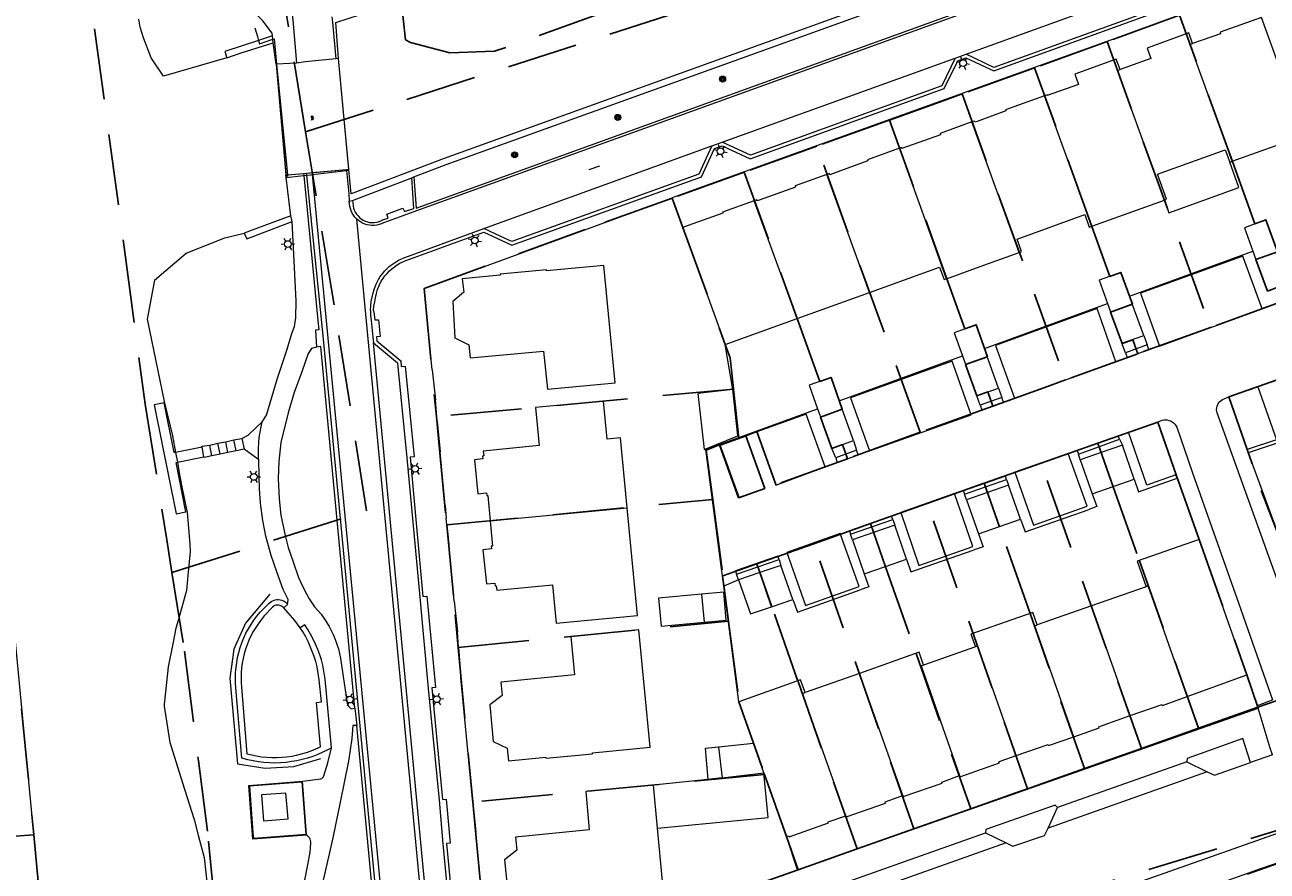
# Model space of a CAD drawing. Header units: metres. Extents: x 89872 to 94585, y 463299 to 469000.
# Tile 115 of 256: x 90897 to 91009, y 465626 to 465701. Entities that reach past the tile are written whole.
import ezdxf
from ezdxf.enums import TextEntityAlignment as Align

# ---------------------------------------------------------------- set-up
doc = ezdxf.new("R2010")
doc.units = ezdxf.units.M
doc.linetypes.add('HIDDEN', pattern=[9.525, 6.35, -3.175])
doc.layers.get('0').update_dxf_attribs({"linetype": 'CONTINUOUS'})
for name, color, linetype, lineweight in [('B-WE-BV-LEUNING-G', 251, 'CONTINUOUS', 13), ('B-WE-GK-KADEMUUR-G', 251, 'CONTINUOUS', 13), ('B-WE-GR-BEPLANTING_CULTUUR-G', 251, 'CONTINUOUS', 13), ('B-WE-GR-BOOM-S', 251, 'CONTINUOUS', 13), ('B-WE-IE-TERREINAFSCHEIDING-G', 251, 'CONTINUOUS', 13), ('B-WE-IE-TERREINAFSCHEIDING_KUNSTMATIG_HEKWERK-G', 251, 'CONTINUOUS', 13), ('B-WE-KL-ET_LS_OV_LICHTMAST-S', 251, 'CONTINUOUS', 13), ('B-WE-KW-KUNSTWERK-GV', 251, 'CONTINUOUS', 13), ('B-WE-KW-KUNSTWERK_STEIGER-G', 251, 'CONTINUOUS', 13), ('B-WE-OG-TOPOGRAFIE_BEBOUWING-GV', 251, 'CONTINUOUS', 13), ('B-WE-OG-TOPOGRAFIE_BEBOUWING_LUIFEL-GV', 251, 'CONTINUOUS', 13), ('B-WE-OG-TOPOGRAFIE_HUISNUMMER-T25', 251, 'CONTINUOUS', 13), ('B-WE-OG-TOPOGRAFIE_STRAATNAAM-T18', 251, 'CONTINUOUS', 13), ('B-WE-OG-TOPOGRAFIE_WATER-GV', 251, 'CONTINUOUS', 13), ('B-WE-VH-VERHARDING-GV', 251, 'CONTINUOUS', 13), ('Percelen', 10, 'HIDDEN', 25), ('S_GBKN_SYMBOOL_GV_GROOT_1', 251, 'CONTINUOUS', 13)]:
    doc.layers.add(name, color=color, linetype=linetype, lineweight=lineweight)
doc.styles.get("Standard").update_dxf_attribs({"font": 'isocp.shx'})

# ---------------------------------------------------------------- blocks, each defined once
blk = doc.blocks.new('Q_LICHTMAST')
for points in [[(-0.26, 0.15), (-0.52, 0.3)], [(0, 0.3), (0, 0.6)], [(0.26, 0.15), (0.52, 0.3)], [(-0.26, -0.15), (-0.52, -0.3)], [(0, -0.3), (0, -0.6)], [(0.26, -0.15), (0.52, -0.3)]]:
    blk.add_lwpolyline(points)
blk.add_circle((0, 0), 0.3)
blk = doc.blocks.new('Q_BOOM')
for radius in [0.27, 0.18, 0.09]:
    blk.add_circle((0, 0), radius)
blk = doc.blocks.new('S_GBKN_SYMBOOL_GV_GROOT')
for points in [[(-0.1875, 0.03125), (-0.09375, 0.09375)], [(-0.1875, -0.0625), (0.0625, 0.09375)], [(-0.1875, 0.09375), (0.125, -0.09375)], [(-0.1875, 0), (-0.03125, -0.09375)], [(-0.125, -0.09375), (0.1875, 0.09375)], [(-0.0625, 0.09375), (0.1875, -0.0625)], [(0.03125, -0.09375), (0.1875, 0)], [(0.09375, 0.09375), (0.1875, 0.03125)]]:
    blk.add_lwpolyline(points)

msp = doc.modelspace()

# ---------------------------------------------------------------- linework, layer by layer
at = {"layer": 'B-WE-BV-LEUNING-G'}
for p, q in [((90919.94, 465697.95), (90920.91, 465688.06)), ((90920.91, 465688.06), (90920.92, 465687.92))]:
    msp.add_line(p, q, dxfattribs=at)
for points in [[(90917.99, 465701.22), (90918.23, 465700.44), (90918.34, 465700.08)], [(90918.34, 465700.08), (90918.43, 465699.79), (90919.62, 465700.2)], [(90919.62, 465700.2), (90919.72, 465700.23), (90919.94, 465697.95)]]:
    msp.add_lwpolyline(points, dxfattribs=at)
at = {"layer": 'B-WE-GK-KADEMUUR-G'}
msp.add_line((91015.94, 465718.73), (90934.93, 465689.52), dxfattribs=at)
at = {"layer": 'B-WE-GR-BEPLANTING_CULTUUR-G'}
for p, q in [((90997.82, 465672.85), (90995.87, 465672.14)), ((90984.83, 465668.14), (90982.89, 465667.45)), ((90991.67, 465663.09), (90995.34, 465664.41)), ((90995.34, 465664.41), (90995.24, 465664.69)), ((90910.91, 465663.23), (90911.07, 465662.35)), ((90971.83, 465663.42), (90969.96, 465662.75)), ((90981.49, 465659.5), (90985.25, 465660.82)), ((90971.28, 465655.91), (90975.06, 465657.23)), ((90961.1, 465652.33), (90964.89, 465653.64))]:
    msp.add_line(p, q, dxfattribs=at)
for points in [[(90935.13, 465689), (91016.12, 465718.19), (91051.15, 465730.77), (91060.48, 465734.09), (91064.14, 465735.3), (91068.9, 465736.66), (91073.24, 465737.66), (91083.59, 465739.05), (91087.16, 465739.35), (91089.47, 465739.66), (91092.52, 465739.87)], [(90915.49, 465698.54), (90909.84, 465696.89), (90908.72, 465698.54), (90908.05, 465700.33), (90907.74, 465701.26), (90907.61, 465701.98)], [(90909.02, 465678.63), (90911.87, 465681.05), (90915.33, 465682.43), (90917.06, 465682.85)], [(90909.02, 465678.63), (90908.38, 465675.14), (90909.88, 465667.8), (90910.64, 465664.73), (90910.91, 465663.23)], [(90995.87, 465672.14), (90996.02, 465671.73), (90997.97, 465672.43), (90997.82, 465672.85)], [(90904.85, 465597.56), (90902.33, 465599.03), (90900.87, 465601.49), (90896.86, 465643.53), (90894.28, 465670.16), (90890.98, 465672.47)], [(90982.89, 465667.45), (90983.03, 465667.03), (90984.98, 465667.73), (90984.83, 465668.14)], [(90995.24, 465664.69), (90991.56, 465663.39), (90991.67, 465663.09)], [(90969.96, 465662.75), (90970.1, 465662.34), (90971.98, 465663.01), (90971.83, 465663.42)], [(90911.07, 465662.35), (90911.27, 465661.24), (90911.54, 465659.85), (90911.96, 465657.86), (90912.19, 465655.02), (90912.22, 465654.37), (90912.01, 465652.22), (90911.89, 465650.87), (90911.13, 465648.2), (90910.93, 465647.5), (90910.67, 465646.11), (90910.26, 465644.06), (90910.09, 465642.65), (90909.9, 465640.72), (90909.9, 465640.54), (90910.41, 465637.28), (90910.48, 465637.01), (90911.7, 465633.11), (90912.58, 465630.41), (90912.94, 465629.01), (90913.47, 465627), (90913.78, 465624.24)], [(90985.25, 465660.82), (90985.14, 465661.12), (90981.38, 465659.8), (90981.49, 465659.5)], [(90975.06, 465657.23), (90974.95, 465657.53), (90971.18, 465656.21), (90971.28, 465655.91)], [(90964.89, 465653.64), (90964.78, 465653.95), (90960.99, 465652.63), (90961.1, 465652.33)]]:
    msp.add_lwpolyline(points, dxfattribs=at)
at = {"layer": 'B-WE-IE-TERREINAFSCHEIDING-G'}
for p, q in [((90919.59, 465700.49), (90918.34, 465700.08)), ((90932.23, 465687.88), (90935.13, 465689)), ((90961.28, 465640.93), (90959.96, 465651.28))]:
    msp.add_line(p, q, dxfattribs=at)
for points in [[(90918.34, 465700.08), (90915.32, 465699.1), (90915.49, 465698.54)], [(90917.06, 465682.85), (90917.28, 465682.33), (90921.35, 465683.9)], [(90924.85, 465636.8), (90924.53, 465636.63), (90924.09, 465636.41), (90923.64, 465636.22), (90923.18, 465636.04), (90922.71, 465635.89), (90922.24, 465635.76), (90921.76, 465635.65), (90921.28, 465635.57), (90920.79, 465635.5), (90920.3, 465635.47), (90919.8, 465635.45), (90919.31, 465635.46), (90918.82, 465635.5), (90918.33, 465635.55), (90917.85, 465635.63), (90917.37, 465635.74), (90916.84, 465635.88), (90916.31, 465642.17), (90916.28, 465642.62), (90916.27, 465643.08), (90916.28, 465643.54), (90916.32, 465643.99), (90916.38, 465644.45), (90916.46, 465644.9), (90916.57, 465645.34), (90916.69, 465645.78), (90916.84, 465646.21), (90917.02, 465646.64), (90917.21, 465647.05), (90917.43, 465647.45), (90917.66, 465647.85), (90917.92, 465648.23), (90918.19, 465648.59), (90918.49, 465648.94), (90919.27, 465649.74), (90919.39, 465649.84), (90919.52, 465649.93), (90919.66, 465650), (90919.81, 465650.05), (90919.96, 465650.07), (90920.12, 465650.08), (90920.28, 465650.06), (90920.43, 465650.01), (90920.57, 465649.95), (90920.7, 465649.86), (90920.82, 465649.76), (90920.92, 465649.64)], [(90920.58, 465649.33), (90920.49, 465649.41), (90920.39, 465649.48), (90920.28, 465649.54), (90920.16, 465649.57), (90920.04, 465649.58), (90919.92, 465649.56), (90919.8, 465649.53), (90919.69, 465649.48), (90919.59, 465649.4), (90918.85, 465648.6), (90918.57, 465648.27), (90918.32, 465647.92), (90918.08, 465647.57), (90917.85, 465647.2), (90917.65, 465646.82), (90917.47, 465646.43), (90917.31, 465646.03), (90917.17, 465645.63), (90917.05, 465645.22), (90916.95, 465644.8), (90916.87, 465644.38), (90916.82, 465643.95), (90916.78, 465643.52), (90916.77, 465643.09), (90916.78, 465642.66), (90916.81, 465642.23), (90917.29, 465636.28), (90917.72, 465636.17), (90918.16, 465636.08), (90918.61, 465636.01), (90919.06, 465635.97), (90919.51, 465635.94), (90919.96, 465635.94), (90920.41, 465635.96), (90920.85, 465636), (90921.3, 465636.07), (90921.74, 465636.15), (90922.18, 465636.26), (90922.61, 465636.39), (90923.04, 465636.54), (90923.45, 465636.71), (90923.86, 465636.9), (90923.51, 465640.87), (90923.95, 465640.91), (90923.77, 465642.89), (90923.57, 465644.06), (90923.45, 465644.53), (90923.3, 465644.98), (90923.14, 465645.43), (90922.96, 465645.87), (90922.77, 465646.31), (90922.55, 465646.73), (90922.31, 465647.15), (90922.06, 465647.55)], [(90922.61, 465629), (90917.82, 465628.65), (90917.45, 465633.45), (90922.26, 465633.83)]]:
    msp.add_lwpolyline(points, dxfattribs=at)
at = {"layer": 'B-WE-IE-TERREINAFSCHEIDING_KUNSTMATIG_HEKWERK-G'}
for p, q in [((90955.32, 465685.99), (90956.28, 465683.34)), ((90960.77, 465668.85), (90960.08, 465672.9)), ((90966.53, 465625.9), (90965.55, 465628.87))]:
    msp.add_line(p, q, dxfattribs=at)
msp.add_lwpolyline([(90919.35, 465650.55), (90917.17, 465647.97), (90916.13, 465645.62), (90915.77, 465643.04), (90916.44, 465635.39), (90918.92, 465635), (90921.48, 465635.14), (90923.91, 465635.85)], dxfattribs=at)
at = {"layer": 'B-WE-KW-KUNSTWERK-GV'}
for p, q in [((90922.54, 465698.16), (90921.74, 465698.06)), ((90925.26, 465698.43), (90922.54, 465698.16)), ((90925.49, 465698.46), (90925.26, 465698.43)), ((90926.4, 465688.56), (90925.49, 465698.46)), ((90919.91, 465697.95), (90920.78, 465688.05)), ((90919.94, 465697.95), (90919.91, 465697.95)), ((90921.74, 465698.06), (90919.94, 465697.95)), ((90920.91, 465688.06), (90922.36, 465688.19)), ((90922.36, 465688.19), (90922.62, 465688.21)), ((90922.62, 465688.21), (90926.2, 465688.54)), ((90926.2, 465688.54), (90926.4, 465688.56)), ((90920.78, 465688.05), (90920.91, 465688.06)), ((90913.44, 465662.83), (90913.28, 465663.7))]:
    msp.add_line(p, q, dxfattribs=at)
at = {"layer": 'B-WE-KW-KUNSTWERK_STEIGER-G'}
for p, q in [((90913.28, 465663.7), (90910.91, 465663.23)), ((90911.07, 465662.35), (90913.44, 465662.83))]:
    msp.add_line(p, q, dxfattribs=at)
msp.add_lwpolyline([(90910.91, 465663.23), (90910.79, 465663.21), (90909.89, 465667.66), (90909.01, 465667.49), (90910.95, 465657.75), (90911.83, 465657.92), (90910.97, 465662.32), (90911.07, 465662.35)], dxfattribs=at)
at = {"layer": 'B-WE-OG-TOPOGRAFIE_BEBOUWING-GV'}
for p, q in [((90992.86, 465683.46), (90988.64, 465695.14)), ((90986.38, 465681.12), (90982.15, 465692.79)), ((90979.88, 465678.77), (90975.66, 465690.45)), ((91005.22, 465689.2), (91005.43, 465689.27)), ((90972.99, 465677.55), (90969.17, 465688.09)), ((90966.5, 465675.21), (90962.68, 465685.75)), ((90956.28, 465683.34), (90960.08, 465672.9)), ((91007.28, 465681.23), (91007.54, 465680.5)), ((91007.54, 465680.5), (91009.47, 465681.21)), ((91007.54, 465680.5), (91008.56, 465677.68)), ((90950.24, 465669.46), (90949.23, 465679.94)), ((90966.5, 465675.21), (90972.99, 465677.55)), ((90996.49, 465676.51), (90996.24, 465677.22)), ((90994.27, 465676.54), (90994.54, 465675.81)), ((90994.54, 465675.81), (90996.49, 465676.51)), ((90997.51, 465673.69), (90996.49, 465676.51)), ((90960.08, 465672.9), (90966.5, 465675.21)), ((90994.54, 465675.81), (90995.56, 465672.99)), ((90995.56, 465672.99), (90997.51, 465673.69)), ((90983.52, 465671.81), (90983.26, 465672.54)), ((90981.31, 465671.86), (90981.57, 465671.12)), ((90981.57, 465671.12), (90983.52, 465671.81)), ((90984.53, 465668.99), (90983.52, 465671.81)), ((90981.57, 465671.12), (90982.58, 465668.29)), ((90982.58, 465668.29), (90984.53, 465668.99)), ((90968.34, 465667.14), (90968.6, 465666.42)), ((90968.6, 465666.42), (90970.55, 465667.11)), ((90970.55, 465667.11), (90970.28, 465667.86)), ((90971.55, 465664.29), (90970.55, 465667.11)), ((90968.6, 465666.42), (90969.6, 465663.59)), ((90969.6, 465663.59), (90971.55, 465664.29)), ((90995.6, 465663.88), (90993.72, 465663.22)), ((90996.66, 465660.85), (90995.6, 465663.88)), ((90993.72, 465663.22), (90991.84, 465662.57)), ((90991.84, 465662.57), (90992.91, 465659.53)), ((90994.79, 465660.19), (90993.72, 465663.22)), ((90985.43, 465660.31), (90983.55, 465659.65)), ((90986.5, 465657.27), (90985.43, 465660.31)), ((90994.79, 465660.19), (90996.66, 465660.85)), ((90983.55, 465659.65), (90981.66, 465658.99)), ((90984.62, 465656.61), (90983.55, 465659.65)), ((90992.91, 465659.53), (90994.79, 465660.19)), ((90939.05, 465657.12), (90951.3, 465658.29)), ((90981.66, 465658.99), (90982.74, 465655.94)), ((90984.62, 465656.61), (90986.5, 465657.27)), ((90973.35, 465656.06), (90971.46, 465655.4)), ((90975.24, 465656.72), (90973.35, 465656.06)), ((90974.41, 465653.02), (90973.35, 465656.06)), ((90976.3, 465653.68), (90975.24, 465656.72)), ((90982.74, 465655.94), (90984.62, 465656.61)), ((90971.46, 465655.4), (90972.52, 465652.36)), ((91006.74, 465643.35), (91002.47, 465655.44)), ((90974.41, 465653.02), (90976.3, 465653.68)), ((90965.06, 465653.13), (90963.17, 465652.48)), ((90966.12, 465650.09), (90965.06, 465653.13)), ((90972.52, 465652.36), (90974.41, 465653.02)), ((90963.17, 465652.48), (90961.27, 465651.82)), ((90964.22, 465649.43), (90963.17, 465652.48)), ((90997.72, 465651.22), (90992.85, 465649.51)), ((90964.22, 465649.43), (90966.12, 465650.09)), ((90992.85, 465649.51), (90987.99, 465647.8)), ((90996.3, 465639.69), (90992.85, 465649.51)), ((90982.46, 465645.84), (90977.82, 465644.21)), ((90972.1, 465643.47), (90967.22, 465641.76)), ((90975.95, 465632.53), (90972.1, 465643.47)), ((91001.41, 465641.4), (91006.74, 465643.35)), ((90961.28, 465640.93), (90962.61, 465637.18)), ((90962.61, 465637.18), (90959.48, 465636.86)), ((90963.53, 465634.57), (90962.61, 465637.18)), ((90963.53, 465634.57), (90965.55, 465628.87)), ((90918.61, 465632.59), (90918.78, 465630.29)), ((90954.66, 465622.99), (90954.03, 465629.61))]:
    msp.add_line(p, q, dxfattribs=at)
for points in [[(91005.43, 465689.27), (91011.86, 465691.58), (91008.06, 465702.14), (91004.34, 465700.82), (91004.39, 465700.68), (91001.88, 465699.82)], [(91001.88, 465699.82), (91001.54, 465700.76), (90997.82, 465699.4), (90998.16, 465698.46), (90995.4, 465697.47)], [(91005.43, 465689.27), (91001.65, 465699.74), (91001.88, 465699.82)], [(90995.4, 465697.47), (90995.06, 465698.41), (90991.35, 465697.08), (90991.69, 465696.13), (90988.87, 465695.15), (90988.91, 465695.23), (90988.64, 465695.14)], [(90999.36, 465685.81), (90995.16, 465697.39), (90995.4, 465697.47)], [(90988.64, 465695.14), (90985.16, 465693.89), (90985.19, 465693.79), (90982.6, 465692.84), (90982.41, 465692.78), (90982.37, 465692.87), (90982.15, 465692.79)], [(90982.15, 465692.79), (90979.3, 465691.75), (90979.33, 465691.65), (90975.89, 465690.43), (90975.87, 465690.52), (90975.66, 465690.45)], [(90975.66, 465690.45), (90972.8, 465689.41), (90972.83, 465689.32), (90970.39, 465688.43), (90969.43, 465688.07), (90969.4, 465688.17), (90969.17, 465688.09)], [(90969.17, 465688.09), (90966.34, 465687.07), (90966.37, 465686.97), (90963.12, 465685.81), (90962.95, 465685.74), (90962.91, 465685.84), (90962.68, 465685.75)], [(90962.68, 465685.75), (90959.84, 465684.72), (90959.87, 465684.62), (90956.77, 465683.52), (90956.28, 465683.34)], [(90992.86, 465683.46), (90997.69, 465685.2), (90999.36, 465685.81)], [(90986.38, 465681.12), (90986.59, 465681.19), (90986.19, 465682.31), (90992.23, 465684.5), (90992.62, 465683.37), (90992.86, 465683.46)], [(91009.22, 465681.9), (91008.45, 465684.03), (91006.52, 465683.33), (91007.28, 465681.23)], [(90979.88, 465678.77), (90983.22, 465679.97), (90986.38, 465681.12)], [(90949.23, 465679.94), (90944.1, 465679.48), (90944.08, 465679.56), (90939.95, 465679.18), (90939.96, 465679.08), (90936.56, 465678.75), (90936.69, 465677.58), (90935.7, 465676.73), (90935.9, 465673.49), (90937.14, 465672.86), (90937.25, 465671.69), (90943.82, 465672.29), (90944.19, 465668.88), (90950.24, 465669.46)], [(90972.99, 465677.55), (90979.24, 465679.8), (90979.65, 465678.69), (90979.88, 465678.77)], [(90996.24, 465677.22), (90995.47, 465679.33), (90993.52, 465678.63), (90994.27, 465676.54)], [(90983.26, 465672.54), (90982.51, 465674.64), (90980.56, 465673.94), (90981.31, 465671.86)], [(90970.28, 465667.86), (90969.54, 465669.94), (90967.59, 465669.25), (90968.34, 465667.14)], [(90951.3, 465658.29), (90950.71, 465664.53), (90949.51, 465664.42), (90949.19, 465667.82), (90943.12, 465667.26), (90943.44, 465663.84), (90938.44, 465663.34), (90938.49, 465662.92), (90938.38, 465662.91), (90938.41, 465662.66), (90937.65, 465662.58), (90937.95, 465659.54), (90938.71, 465659.62), (90938.74, 465659.37), (90938.84, 465659.38), (90939.05, 465657.12)], [(90939.05, 465657.12), (90939.25, 465654.85), (90939.15, 465654.84), (90939.18, 465654.6), (90938.41, 465654.51), (90938.71, 465651.47), (90939.47, 465651.55), (90939.49, 465651.29), (90939.6, 465651.31), (90939.64, 465650.92), (90944.62, 465651.38), (90944.95, 465647.95), (90952.22, 465648.64), (90951.3, 465658.29)], [(91002.47, 465655.44), (90996.93, 465653.49), (90997.72, 465651.22)], [(90961.27, 465651.82), (90962.33, 465648.78), (90964.22, 465649.43)], [(90958.18, 465648.04), (90960.17, 465648.22), (90959.94, 465650.74), (90957.95, 465650.56)], [(91001.41, 465641.4), (90997.92, 465651.29), (90997.72, 465651.22)], [(90987.99, 465647.8), (90987.6, 465648.92), (90982.06, 465646.98), (90982.46, 465645.84)], [(90953.36, 465636.86), (90952.35, 465647.36), (90946.27, 465646.77)], [(90991.26, 465637.8), (90987.77, 465647.72), (90987.99, 465647.8)], [(90946.27, 465646.77), (90946.59, 465643.34), (90940, 465642.69), (90940.12, 465641.48), (90939.02, 465640.64), (90939.31, 465637.36), (90940.57, 465636.78), (90940.68, 465635.65), (90944.03, 465635.96), (90944.07, 465635.87), (90948.22, 465636.26), (90948.22, 465636.36), (90953.36, 465636.86)], [(90986.1, 465636.11), (90982.67, 465645.91), (90982.46, 465645.84)], [(90977.82, 465644.21), (90977.42, 465645.35), (90972.1, 465643.47)], [(90977.82, 465644.21), (90977.6, 465644.14), (90981.04, 465634.32)], [(90967.22, 465641.76), (90966.82, 465642.89), (90961.28, 465640.93)], [(90970.86, 465630.73), (90967, 465641.68), (90967.22, 465641.76)], [(90996.3, 465639.69), (90999.15, 465640.69), (90999.19, 465640.59), (91001.41, 465641.4)], [(90991.26, 465637.8), (90993.52, 465638.6), (90993.49, 465638.7), (90993.96, 465638.87), (90996.3, 465639.69)], [(90986.1, 465636.11), (90988.96, 465637.11), (90989, 465637.01), (90991.26, 465637.8)], [(90981.04, 465634.32), (90981.07, 465634.22), (90984.6, 465635.46), (90984.54, 465635.56), (90984.76, 465635.63), (90986.1, 465636.11)], [(90975.95, 465632.53), (90975.98, 465632.44), (90979.49, 465633.66), (90979.46, 465633.75), (90981.04, 465634.32)], [(90918.78, 465630.29), (90920.97, 465630.45), (90920.78, 465632.75), (90918.61, 465632.59)], [(90953.67, 465633.48), (90947.61, 465632.91), (90947.91, 465629.47), (90941.32, 465628.83), (90941.44, 465627.65), (90940.34, 465626.8), (90940.65, 465623.56), (90941.88, 465622.94), (90941.99, 465621.78), (90945.38, 465622.1), (90945.39, 465622), (90949.53, 465622.4), (90949.52, 465622.48)], [(90970.86, 465630.73), (90970.89, 465630.64), (90974.4, 465631.87), (90974.37, 465631.97), (90975.95, 465632.53)], [(90965.55, 465628.87), (90965.77, 465628.95), (90965.8, 465628.85), (90969.31, 465630.09), (90969.28, 465630.19), (90970.86, 465630.73)]]:
    msp.add_lwpolyline(points, dxfattribs=at)
at = {"layer": 'B-WE-OG-TOPOGRAFIE_BEBOUWING_LUIFEL-GV'}
for p, q in [((90957.95, 465650.56), (90958.18, 465648.04)), ((90959.48, 465636.86), (90959.8, 465634.13)), ((90958.52, 465633.98), (90953.67, 465633.48)), ((90959.8, 465634.13), (90958.52, 465633.98)), ((90959.8, 465634.13), (90963.53, 465634.57)), ((90954.03, 465629.61), (90953.67, 465633.48))]:
    msp.add_line(p, q, dxfattribs=at)
for points in [[(90999.36, 465685.81), (90999.56, 465685.88), (90998.75, 465688.12), (91004.81, 465690.31), (91005.22, 465689.2)], [(90999.36, 465685.81), (90999.77, 465684.66), (91006.03, 465686.92), (91005.22, 465689.2)], [(90960.77, 465668.85), (90957.64, 465668.51), (90958.18, 465663.49)], [(90958.18, 465663.49), (90961.22, 465664.72), (90960.77, 465668.85)], [(90957.95, 465650.56), (90954.1, 465650.2), (90954.34, 465647.68), (90958.18, 465648.04)], [(90959.48, 465636.86), (90958.28, 465636.74), (90958.52, 465633.98)], [(90954.03, 465629.61), (90963.91, 465630.59), (90963.53, 465634.57)]]:
    msp.add_lwpolyline(points, dxfattribs=at)
at = {"layer": 'B-WE-OG-TOPOGRAFIE_STRAATNAAM-T18'}
msp.add_line((90947.92, 465688.54), (90948.86, 465688.88), dxfattribs=at)
at = {"layer": 'B-WE-OG-TOPOGRAFIE_WATER-GV'}
for p, q in [((90916.78, 465698.96), (90919.65, 465699.88)), ((90919.91, 465697.95), (90919.65, 465699.88)), ((90915.49, 465698.54), (90916.78, 465698.96)), ((90922.62, 465688.21), (90923.13, 465688.26)), ((90923.13, 465688.26), (90926.2, 465688.54)), ((90926.4, 465688.53), (90926.4, 465688.56)), ((90920.81, 465687.82), (90920.78, 465688.05)), ((90921.23, 465684.4), (90920.81, 465687.82)), ((90919.51, 465683.76), (90917.06, 465682.85)), ((90921.23, 465684.4), (90919.51, 465683.76))]:
    msp.add_line(p, q, dxfattribs=at)
for points in [[(90925.49, 465698.46), (90925.24, 465701.68), (90927.45, 465702.39), (90930.88, 465703.47)], [(90934.93, 465689.52), (90926.61, 465686.36), (90926.4, 465688.53)]]:
    msp.add_lwpolyline(points, dxfattribs=at)
at = {"layer": 'B-WE-VH-VERHARDING-GV'}
for p, q in [((90981.62, 465698.85), (91002.45, 465706.4)), ((90919.62, 465700.2), (90919.59, 465700.49)), ((90919.65, 465699.88), (90919.62, 465700.2)), ((90926.4, 465688.53), (90925.49, 465698.46)), ((90959.81, 465690.97), (90980.66, 465698.5)), ((90980.66, 465698.5), (90981.62, 465698.85)), ((90938.48, 465683.25), (90958.89, 465690.65)), ((90958.89, 465690.65), (90959.81, 465690.97)), ((90922.36, 465688.19), (90922.37, 465688)), ((90922.64, 465688.03), (90922.62, 465688.21)), ((90923.15, 465688.09), (90923.13, 465688.26)), ((90930.64, 465609.85), (90923.15, 465688.09)), ((90926.2, 465688.54), (90926.21, 465688.45)), ((90920.81, 465687.82), (90922.37, 465688)), ((90922.37, 465688), (90922.64, 465688.03)), ((90926.75, 465685.77), (90932.03, 465687.8)), ((90932.03, 465687.8), (90932.23, 465687.88)), ((90947.52, 465683.15), (90955.32, 465685.99)), ((90926.45, 465685.71), (90926.75, 465685.77)), ((90921.35, 465683.9), (90921.23, 465684.4)), ((90927.27, 465683.97), (90927.11, 465684.11)), ((90933.14, 465677.89), (90947.52, 465683.15)), ((90996.24, 465677.22), (91007.28, 465681.23)), ((91008.11, 465676.07), (91006.39, 465680.79)), ((90933.86, 465670.63), (90933.14, 465677.89)), ((90983.26, 465672.54), (90994.27, 465676.54)), ((90997.51, 465673.69), (90997.82, 465672.85)), ((90933.92, 465617.14), (90928.61, 465673.03)), ((90995.87, 465672.14), (90995.56, 465672.99)), ((90970.28, 465667.86), (90981.31, 465671.86)), ((90933.86, 465670.63), (90934.17, 465667.94)), ((90985.94, 465668.08), (90995.01, 465671.33)), ((90982.89, 465667.45), (90982.58, 465668.29)), ((90984.53, 465668.99), (90984.83, 465668.14)), ((91006.77, 465663.49), (91005.12, 465668.2)), ((90934.32, 465665.99), (90934.17, 465667.94)), ((90958.33, 465663.48), (90968.34, 465667.14)), ((90934.32, 465665.99), (90934.59, 465663.27)), ((90967.31, 465666.65), (90962.91, 465665.06)), ((90972.98, 465663.38), (90982.07, 465666.6)), ((90998.75, 465665.95), (91000.39, 465661.23)), ((90913.97, 465663.89), (90914.7, 465664.06)), ((90914.16, 465662.93), (90913.97, 465663.89)), ((90914.7, 465664.06), (90915.4, 465664.19)), ((90914.89, 465663.07), (90914.7, 465664.06)), ((90915.4, 465664.19), (90916.13, 465664.36)), ((90915.6, 465663.22), (90915.4, 465664.19)), ((90916.13, 465664.36), (90916.84, 465664.49)), ((90916.34, 465663.38), (90916.13, 465664.36)), ((90916.84, 465664.49), (90917.05, 465663.53)), ((90971.55, 465664.29), (90971.83, 465663.42)), ((90995.34, 465664.41), (90995.6, 465663.88)), ((90914.89, 465663.07), (90914.16, 465662.93)), ((90915.6, 465663.22), (90914.89, 465663.07)), ((90916.34, 465663.38), (90915.6, 465663.22)), ((90917.05, 465663.53), (90916.34, 465663.38)), ((90918.35, 465662.57), (90917.05, 465663.53)), ((90935.02, 465658.48), (90934.59, 465663.27)), ((90959.96, 465651.28), (90958.33, 465663.48)), ((90969.96, 465662.75), (90969.6, 465663.59)), ((90990.74, 465663.14), (90985.97, 465661.46)), ((90991.84, 465662.57), (90991.67, 465663.09)), ((91006.77, 465663.49), (91006.86, 465663.2)), ((91006.86, 465663.2), (91009.74, 465655.35)), ((90985.25, 465660.82), (90985.43, 465660.31)), ((91000.5, 465660.93), (91000.39, 465661.23)), ((91000.5, 465660.93), (91002.47, 465655.44)), ((90961.31, 465659.17), (90963.62, 465660.01)), ((90980.58, 465659.55), (90975.79, 465657.87)), ((90981.66, 465658.99), (90981.49, 465659.5)), ((90935.02, 465658.48), (90935.12, 465657.33)), ((90935.23, 465656.18), (90935.12, 465657.33)), ((90975.06, 465657.23), (90975.24, 465656.72)), ((90935.23, 465656.18), (90935.34, 465654.97)), ((90971.46, 465655.4), (90971.28, 465655.91)), ((90935.83, 465649.93), (90935.34, 465654.97)), ((90964.89, 465653.64), (90965.06, 465653.13)), ((90961.27, 465651.82), (90959.96, 465651.28)), ((90961.27, 465651.82), (90961.1, 465652.33)), ((90920.58, 465649.33), (90920.92, 465649.64)), ((90935.83, 465649.93), (90936.12, 465647.17)), ((90936.23, 465645.78), (90936.12, 465647.17)), ((90936.23, 465645.78), (90936.43, 465643.09)), ((90937.51, 465631.92), (90936.43, 465643.09)), ((91007.68, 465640.6), (91006.74, 465643.35)), ((90926.96, 465640.35), (90927.11, 465638.81)), ((90966.53, 465625.9), (91007.75, 465640.37)), ((91007.68, 465640.6), (91009.03, 465641.1)), ((91007.75, 465640.37), (91007.68, 465640.6)), ((90929.23, 465616.4), (90927.11, 465638.81)), ((91009.04, 465636.18), (91007.06, 465635.49)), ((91001.38, 465635.55), (90989.8, 465631.46)), ((91001.38, 465635.55), (91003.2, 465634.65)), ((91003.83, 465634.35), (91007.06, 465635.49)), ((90922.61, 465629), (90922.26, 465633.83)), ((91003.2, 465634.65), (90988.95, 465629.62)), ((91003.2, 465634.65), (91003.83, 465634.35)), ((90937.51, 465631.92), (90937.76, 465629.29)), ((90988.95, 465629.62), (90989.8, 465631.46)), ((90939.01, 465616.19), (90937.76, 465629.29)), ((90966.11, 465623.11), (90983.36, 465629.2)), ((90983.36, 465629.2), (90985.21, 465628.3)), ((90988.65, 465628.98), (90988.95, 465629.62)), ((90985.21, 465628.3), (90965.23, 465621.24)), ((90985.21, 465628.3), (90985.81, 465628)), ((90985.81, 465628), (90988.65, 465628.98)), ((90954.01, 465621.47), (90966.53, 465625.9))]:
    msp.add_line(p, q, dxfattribs=at)
for points in [[(90932.23, 465687.88), (90932.44, 465685.08), (91060.74, 465731.48)], [(91060.82, 465731.25), (90932.46, 465684.83), (90930.03, 465683.95), (90929.51, 465683.77), (90929.32, 465683.68), (90929.11, 465683.61), (90928.9, 465683.57), (90928.68, 465683.54), (90928.47, 465683.54), (90928.25, 465683.56), (90928.04, 465683.6), (90927.83, 465683.66), (90927.63, 465683.75), (90927.45, 465683.85), (90927.27, 465683.97)], [(90979.67, 465695.77), (90980.88, 465698.26), (90981.6, 465698.52), (90984.09, 465697.35), (91001.5, 465703.65), (91002.67, 465706.16), (91010.64, 465709.01)], [(90919.59, 465700.49), (90919.54, 465700.72), (90918.73, 465701.84), (90917.82, 465702.75), (90917.08, 465703.45), (90916.55, 465704.43), (90916.41, 465705.37), (90916.38, 465706.4)], [(91002.45, 465706.4), (91001.28, 465703.89), (90984.1, 465697.67), (90981.62, 465698.85)], [(91009.14, 465705.38), (90957.3, 465686.71), (90955.32, 465685.99)], [(90921.12, 465704.66), (90921.19, 465704.03), (90921.42, 465701.57), (90921.74, 465698.06)], [(90924.9, 465702.2), (90924.94, 465701.71), (90925.26, 465698.43)], [(90980.66, 465698.5), (90979.45, 465696.01), (90962.33, 465689.82), (90959.81, 465690.97)], [(90919.91, 465697.95), (90920.8, 465687.81), (90920.81, 465687.82)], [(90932.24, 465680.66), (90938.47, 465682.92), (90940.98, 465681.76), (90957.95, 465687.89), (90959.11, 465690.42), (90959.79, 465690.65), (90962.31, 465689.5), (90979.67, 465695.77)], [(90958.89, 465690.65), (90957.73, 465688.13), (90940.99, 465682.09), (90940.01, 465682.54), (90938.48, 465683.25)], [(90922.64, 465688.03), (90922.97, 465688.07), (90923.15, 465688.09)], [(90923.15, 465688.09), (90926.2, 465688.45), (90926.21, 465688.45)], [(90926.21, 465688.45), (90926.4, 465688.47), (90926.4, 465688.53)], [(90926.21, 465688.45), (90926.41, 465686.35), (90926.45, 465685.71)], [(90922.37, 465688), (90922.77, 465684.02), (90923.65, 465675.03), (90923.73, 465674.21), (90923.42, 465674.18), (90923.53, 465672.66)], [(90929.54, 465616.43), (90924.19, 465672.74), (90924.04, 465674.25), (90922.64, 465688.03)], [(90926.75, 465685.77), (90926.79, 465685.28), (90926.84, 465685.08), (90926.9, 465684.89), (90926.99, 465684.71), (90927.1, 465684.54), (90927.23, 465684.38), (90927.37, 465684.24), (90927.53, 465684.11), (90927.7, 465684.01), (90927.88, 465683.92), (90928.08, 465683.86), (90928.27, 465683.81), (90928.48, 465683.79), (90928.68, 465683.79), (90928.88, 465683.82), (90929.07, 465683.87), (90929.26, 465683.94), (90929.44, 465684.03), (90929.94, 465684.2), (90929.82, 465684.55), (90931.25, 465685.08), (90931.38, 465684.77), (90932.23, 465685.04), (90932.03, 465687.8)], [(90927.11, 465684.11), (90926.96, 465684.28), (90926.83, 465684.45), (90926.71, 465684.64), (90926.62, 465684.84), (90926.55, 465685.04), (90926.51, 465685.25), (90926.45, 465685.71)], [(90918.67, 465665.97), (90919.04, 465666.56), (90920.03, 465669.87), (90920.88, 465672.46), (90921.32, 465673.87), (90921.54, 465674.49), (90921.66, 465675.27), (90921.7, 465676.78), (90921.35, 465683.9)], [(90934.48, 465612.42), (90933.93, 465612.41), (90933.91, 465612.51), (90933.47, 465617.06), (90927.11, 465684.11)], [(90928.34, 465675.94), (90928.37, 465676.34), (90928.42, 465676.74), (90928.49, 465677.13), (90928.59, 465677.52), (90928.7, 465677.9), (90928.84, 465678.28), (90929.05, 465678.69), (90929.22, 465678.96), (90929.41, 465679.21), (90929.61, 465679.45), (90929.83, 465679.68), (90930.06, 465679.89), (90930.31, 465680.08), (90930.57, 465680.26), (90930.84, 465680.42), (90931.12, 465680.56), (90931.42, 465680.68), (90938.48, 465683.25)], [(90928.63, 465675.92), (90928.63, 465675.97), (90928.66, 465676.31), (90928.72, 465676.69), (90928.79, 465677.07), (90928.88, 465677.44), (90928.98, 465677.81), (90929.11, 465678.17), (90929.31, 465678.54), (90929.47, 465678.79), (90929.64, 465679.03), (90929.83, 465679.25), (90930.04, 465679.46), (90930.25, 465679.66), (90930.49, 465679.84), (90930.73, 465680), (90930.98, 465680.15), (90931.25, 465680.28), (90931.52, 465680.4), (90932.24, 465680.66)], [(91006.39, 465680.79), (90997.23, 465677.47), (90998.92, 465672.73), (91008.11, 465676.07)], [(90928.34, 465675.94), (90928.36, 465675.47), (90928.41, 465675.04), (90928.56, 465673.54), (90928.61, 465673.03)], [(90928.63, 465675.92), (90928.68, 465675.53), (90928.72, 465675.08), (90929.06, 465675.09), (90929.21, 465673.61), (90928.88, 465673.56), (90928.91, 465673.2), (90931.06, 465671.42), (90931.1, 465670.93), (90931.44, 465670.95), (90932.24, 465662.83), (90931.91, 465662.8), (90933.04, 465650.33), (90933.38, 465650.36), (90934.17, 465642.2), (90933.82, 465642.16), (90934.78, 465632.18), (90935.11, 465632.21), (90935.48, 465628.29), (90935.14, 465628.26), (90936.26, 465616.69)], [(90995.01, 465671.33), (90993.36, 465676.1), (90984.25, 465672.79), (90985.94, 465668.08)], [(90923.53, 465672.66), (90923.06, 465672.52), (90922.76, 465672.08), (90922.19, 465670.44), (90921.53, 465668.58), (90920.97, 465666.76), (90920.32, 465664.12), (90920.16, 465662.41), (90920.1, 465660.9), (90920.17, 465659.07), (90920.34, 465657.62), (90920.7, 465655.8), (90920.99, 465654.73), (90921.46, 465653.36), (90921.92, 465652.04), (90922.33, 465651.14), (90922.61, 465650.57), (90922.86, 465650.13), (90923.35, 465649.42), (90923.64, 465649.1), (90923.92, 465648.76), (90924.17, 465648.41), (90924.41, 465648.04), (90924.64, 465647.67), (90924.84, 465647.29), (90925.03, 465646.89), (90925.2, 465646.49), (90925.35, 465646.08), (90925.47, 465645.67), (90925.58, 465645.25), (90925.67, 465644.82), (90925.89, 465643.2), (90926.26, 465640.79), (90926.37, 465640.53), (90926.63, 465640.29), (90926.96, 465640.35)], [(90926.96, 465640.35), (90923.89, 465672.7), (90923.53, 465672.66)], [(90928.61, 465673.03), (90930.77, 465671.26), (90930.79, 465670.9), (90931.59, 465662.75), (90932.75, 465650.28), (90933.52, 465642.12), (90934.48, 465632.14), (90934.83, 465628.22), (90935.92, 465616.67)], [(90982.07, 465666.6), (90980.37, 465671.4), (90971.27, 465668.1), (90972.98, 465663.38)], [(91012.84, 465642.4), (91004.07, 465666.76), (91004.04, 465666.91), (91004.03, 465667.07), (91004.04, 465667.22), (91004.08, 465667.38), (91004.14, 465667.52), (91004.22, 465667.66), (91004.32, 465667.78), (91004.43, 465667.88), (91004.56, 465667.97), (91004.7, 465668.04), (91005.12, 465668.2)], [(91005.12, 465668.2), (91007.72, 465669.11), (91009.4, 465664.36), (91006.77, 465663.49)], [(90916.84, 465664.49), (90917.41, 465664.79), (90918.09, 465665.42), (90918.67, 465665.97)], [(90918.35, 465662.57), (90918.34, 465662.66), (90918.32, 465663.14), (90918.33, 465663.62), (90918.36, 465664.09), (90918.4, 465664.57), (90918.47, 465665.04), (90918.56, 465665.51), (90918.67, 465665.97)], [(90962.91, 465665.06), (90964.61, 465660.31), (90969.03, 465661.93), (90967.31, 465666.65)], [(91000.39, 465661.23), (90997.79, 465660.3), (90996.14, 465665.04), (90998.75, 465665.95)], [(90998.75, 465665.95), (90999.15, 465666.11), (90999.3, 465666.15), (90999.46, 465666.15), (90999.62, 465666.14), (90999.77, 465666.1), (90999.92, 465666.05), (91000.05, 465665.97), (91000.18, 465665.87), (91000.29, 465665.76), (91000.38, 465665.63), (91000.46, 465665.49), (91001.89, 465661.42), (91006.01, 465649.7), (91009.03, 465641.1)], [(91009.95, 465665.53), (91010.34, 465664.36), (91006.86, 465663.2)], [(90913.28, 465663.7), (90913.27, 465663.78), (90913.97, 465663.89)], [(90963.62, 465660.01), (90961.95, 465664.7), (90959.62, 465663.84), (90961.31, 465659.17)], [(90914.16, 465662.93), (90913.46, 465662.77), (90913.44, 465662.83)], [(90920.92, 465649.64), (90920.95, 465649.82), (90920.98, 465650.09), (90920.53, 465650.96), (90919.96, 465652.56), (90919.46, 465654), (90918.97, 465655.73), (90918.72, 465657.15), (90918.52, 465658.7), (90918.43, 465660), (90918.39, 465661.11), (90918.35, 465662.57)], [(90985.97, 465661.46), (90987.64, 465656.72), (90992.44, 465658.41), (90990.74, 465663.14)], [(90996.66, 465660.85), (90997.06, 465659.71), (91000.5, 465660.93)], [(90975.79, 465657.87), (90977.41, 465653.13), (90982.24, 465654.81), (90980.58, 465659.55)], [(90992.91, 465659.53), (90993.32, 465658.38), (90992.54, 465658.11)], [(90986.5, 465657.27), (90986.9, 465656.12), (90992.54, 465658.11)], [(90970.37, 465655.97), (90965.59, 465654.28), (90967.25, 465649.53)], [(90967.25, 465649.53), (90972.05, 465651.24), (90970.37, 465655.97)], [(90982.74, 465655.94), (90983.14, 465654.79), (90982.34, 465654.51)], [(90976.3, 465653.68), (90976.69, 465652.54), (90982.34, 465654.51)], [(90972.52, 465652.36), (90972.93, 465651.22), (90972.16, 465650.94)], [(90966.12, 465650.09), (90966.53, 465648.93), (90972.16, 465650.94)], [(90922.06, 465647.55), (90921.57, 465648.19), (90920.58, 465649.33)], [(90924.85, 465636.8), (90924.28, 465642.95), (90924.09, 465644.19), (90923.96, 465644.67), (90923.8, 465645.14), (90923.63, 465645.61), (90923.43, 465646.07), (90923.22, 465646.52), (90922.98, 465646.97), (90922.73, 465647.4), (90922.46, 465647.82), (90922.06, 465647.55)], [(91009.04, 465636.18), (91008.83, 465636.79), (91007.75, 465640.37)], [(90927.11, 465638.81), (90926.77, 465638.8), (90926.68, 465637.63), (90926.37, 465635.6), (90925.64, 465631.95), (90924.99, 465628.76), (90924.2, 465625.37), (90923.6, 465622.79), (90923.4, 465621.99), (90923.23, 465621.17), (90923.09, 465620.35), (90922.96, 465619.53), (90922.86, 465618.71), (90922.79, 465617.88), (90922.73, 465617.05), (90922.71, 465616.07), (90922.7, 465615.08), (90922.71, 465614.1), (90922.73, 465613.11), (90922.78, 465612.13), (90922.84, 465611.14), (90923.15, 465608.95), (90923.56, 465606.83), (90923.97, 465605.15)], [(91007.06, 465635.49), (91006.39, 465637.64), (91001.41, 465635.86), (91001.38, 465635.55)], [(90922.26, 465633.83), (90923.91, 465634.04), (90923.98, 465634.07), (90924.05, 465634.12), (90924.1, 465634.17), (90924.15, 465634.23), (90924.18, 465634.3), (90924.54, 465635.46), (90924.85, 465636.8)], [(90966.36, 465613.97), (91007.11, 465628.34), (91018.33, 465632.3)], [(90989.8, 465631.46), (90989.58, 465631.68), (90983.4, 465629.5), (90983.36, 465629.2)], [(91019.18, 465629.84), (91007.95, 465625.99), (90967.25, 465611.46)], [(90921.09, 465619.36), (90921.45, 465620.73), (90921.95, 465623.06), (90922.49, 465625.13), (90922.75, 465626.35), (90922.95, 465627.48), (90923, 465628.27), (90923, 465628.39), (90922.98, 465628.52), (90922.94, 465628.64), (90922.88, 465628.75), (90922.81, 465628.85), (90922.72, 465628.93), (90922.61, 465629)]]:
    msp.add_lwpolyline(points, dxfattribs=at)
at = {"layer": 'Percelen'}
for p, q in [((90922.54, 465691.9), (91092.71, 465746.58)), ((90994.23, 465699.98), (90987.75, 465697.64)), ((90994.23, 465699.98), (91003.48, 465674.4)), ((90987.75, 465697.64), (90981.26, 465695.3)), ((90981.26, 465695.3), (90990.51, 465669.72)), ((90968.27, 465690.62), (90961.78, 465688.29)), ((90977.53, 465665.03), (90968.27, 465690.62)), ((90961.78, 465688.29), (90955.32, 465685.97)), ((91003.48, 465674.4), (90996.99, 465672.06)), ((90996.99, 465672.06), (90990.51, 465669.72)), ((90960.82, 465668.9), (90934.24, 465666.44)), ((90961.29, 465664.5), (90960.82, 465668.9)), ((90984.01, 465667.37), (90977.53, 465665.03)), ((90977.53, 465665.03), (90971.03, 465662.67)), ((90959.58, 465663.9), (90961.29, 465664.5)), ((90961.29, 465664.5), (90961.93, 465664.73)), ((90988.33, 465662.26), (90993.42, 465664.05)), ((90983.25, 465660.47), (90988.33, 465662.26)), ((90997.31, 465636.75), (90988.33, 465662.26)), ((90935.17, 465656.75), (90958.96, 465659.03)), ((90958.96, 465659.03), (90959.87, 465652.19)), ((90978.15, 465658.66), (90973.07, 465656.86)), ((90987.13, 465633.15), (90978.15, 465658.66)), ((90967.99, 465655.06), (90973.07, 465656.86)), ((90962.9, 465653.26), (90967.99, 465655.06)), ((90976.96, 465629.56), (90967.99, 465655.06)), ((90959.87, 465652.19), (90962.9, 465653.26)), ((90936.2, 465645.79), (90960.37, 465648.13)), ((90936.2, 465645.79), (90937.49, 465631.97)), ((91007.72, 465640.43), (91014.12, 465642.66)), ((90897.14, 465640.31), (90898.22, 465629.02)), ((91002.41, 465638.56), (91007.72, 465640.43)), ((90997.31, 465636.75), (91002.41, 465638.56)), ((90992.22, 465634.95), (90997.31, 465636.75)), ((90987.13, 465633.15), (90992.22, 465634.95)), ((90963.59, 465634.41), (90937.49, 465631.97)), ((90976.96, 465629.56), (90982.04, 465631.35)), ((90971.87, 465627.77), (90976.96, 465629.56)), ((90898.22, 465629.02), (90872.43, 465627.25)), ((90898.22, 465629.02), (90899.3, 465617.62)), ((90966.59, 465625.9), (90971.87, 465627.77)), ((91012.75, 465627.6), (91006.24, 465625.32))]:
    msp.add_line(p, q, dxfattribs=at)
for points in [[(90922.54, 465691.9), (90918.45, 465716.97), (90912.83, 465746.55), (90912.75, 465747), (90900.52, 465803.39)], [(90884.71, 465798.27), (90887.02, 465789.3), (90892.37, 465766.05), (90893.81, 465759.05), (90895.94, 465748.03), (90898.36, 465734.51), (90900.5, 465722.73), (90902.15, 465712.4), (90902.56, 465709.28), (90903.65, 465701.12), (90906.38, 465681.15), (90908.19, 465667.55), (90910.13, 465655.4), (90910.59, 465652.5)], [(90949.41, 465702.68), (90939.45, 465699.11), (90935.43, 465698.96), (90931.93, 465699.89), (90931.48, 465700.14), (90929.03, 465722.86), (90941.58, 465726.91)], [(91000.72, 465702.33), (90994.33, 465700.02), (90994.23, 465699.98)], [(91009.97, 465676.75), (91009.51, 465678), (91008.57, 465677.66), (91007.55, 465680.48), (91009.48, 465681.18), (91008.45, 465684.03), (91007.46, 465683.67), (91005.45, 465689.26), (91000.72, 465702.33)], [(90996.99, 465672.06), (90996.53, 465673.31), (90995.57, 465672.97), (90994.55, 465675.78), (90996.5, 465676.49), (90995.47, 465679.33), (90994.48, 465678.97), (90992.88, 465683.44), (90987.75, 465697.64)], [(90981.26, 465695.3), (90979.91, 465694.81), (90974.77, 465692.96)], [(90974.77, 465692.96), (90974.73, 465692.95), (90968.27, 465690.62)], [(90974.77, 465692.96), (90979.91, 465678.75), (90981.51, 465674.28), (90982.51, 465674.64), (90983.53, 465671.79), (90981.58, 465671.09), (90982.58, 465668.29), (90983.56, 465668.64), (90984.01, 465667.37)], [(90910.59, 465652.5), (90928, 465658), (90925.09, 465676.42), (90925.03, 465676.77), (90922.54, 465691.9)], [(90961.78, 465688.29), (90966.51, 465675.2), (90968.54, 465669.58), (90969.54, 465669.94), (90970.55, 465667.1), (90968.61, 465666.4), (90969.6, 465663.59), (90970.58, 465663.94), (90971.03, 465662.67)], [(90955.32, 465685.97), (90947.55, 465683.17), (90933.14, 465677.88), (90934.24, 465666.44)], [(90955.32, 465685.97), (90956.28, 465683.34), (90960.08, 465672.9), (90960.52, 465671.7), (90960.81, 465668.94), (90960.82, 465668.9)], [(91009.97, 465676.75), (91003.57, 465674.44), (91003.48, 465674.4)], [(90990.51, 465669.72), (90988.58, 465669.02), (90984.01, 465667.37)], [(91010.45, 465670.08), (91005.12, 465668.2), (91008.03, 465659.84), (91009.74, 465655.35), (91013.35, 465644.95), (91014.12, 465642.66)], [(90934.24, 465666.44), (90934.46, 465664.16), (90935.17, 465656.75)], [(90993.42, 465664.05), (90998.76, 465665.94), (91000.4, 465661.23), (91002.47, 465655.44), (91006.74, 465643.35), (91007.72, 465640.43)], [(90971.03, 465662.67), (90964.61, 465660.35), (90962.91, 465665.09), (90961.93, 465664.73)], [(90958.96, 465659.03), (90958.38, 465663.44), (90959.58, 465663.9)], [(90961.93, 465664.73), (90963.63, 465660), (90961.27, 465659.16), (90959.61, 465663.82), (90959.58, 465663.9)], [(90993.42, 465664.05), (90994.77, 465660.16), (90997.13, 465653.54), (91002.41, 465638.56)], [(90915.96, 465600.98), (91068.14, 465647.29), (91083.49, 465651.82), (91087.32, 465652.95), (91107.83, 465658.99), (91114.06, 465660.83)], [(90983.25, 465660.47), (90982.65, 465660.26), (90978.15, 465658.66)], [(90992.22, 465634.95), (90987.34, 465648.82), (90984.62, 465656.59), (90983.25, 465660.47)], [(90935.17, 465656.75), (90935.93, 465648.7), (90936.2, 465645.79)], [(90973.07, 465656.86), (90974.42, 465653), (90977.15, 465645.24), (90982.04, 465631.35)], [(90971.87, 465627.77), (90966.58, 465642.78), (90964.25, 465649.42), (90962.9, 465653.26)], [(90910.59, 465652.5), (90911.7, 465645.44), (90912.95, 465635.65), (90913.87, 465628.46), (90914.68, 465619.77), (90914.73, 465619.23), (90914.82, 465618.23), (90915.82, 465602.52), (90915.83, 465602.38), (90915.96, 465600.98)], [(90960.37, 465648.13), (90959.97, 465651.12), (90959.83, 465652.17), (90959.87, 465652.19)], [(90960.37, 465648.13), (90960.37, 465648.1), (90961.33, 465640.95), (90961.28, 465640.93), (90963.59, 465634.42), (90963.59, 465634.41)], [(90917.83, 465629.21), (90917.52, 465633.41), (90922.22, 465633.76), (90922.58, 465629.06), (90917.87, 465628.71), (90917.83, 465629.21)], [(90966.59, 465625.9), (90965.55, 465628.87), (90963.59, 465634.41)], [(90982.04, 465631.35), (90986.48, 465632.92), (90987.13, 465633.15)], [(90937.49, 465631.97), (90937.7, 465629.71), (90939, 465616.16), (90953.99, 465621.44), (90966.59, 465625.9)]]:
    msp.add_lwpolyline(points, dxfattribs=at)

# ---------------------------------------------------------------- block references
at = {"layer": 'B-WE-GR-BOOM-S', "rotation": 19.81876590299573}
for p in [(90959.84, 465696.63), (90950.47, 465693.2), (90941.24, 465689.85)]:
    msp.add_blockref('Q_BOOM', p, dxfattribs=at)
at = {"layer": 'B-WE-KL-ET_LS_OV_LICHTMAST-S'}
for p, rotation in [((90981.35, 465698.06), 20.53855299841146), ((90959.66, 465690.17), 18.81776570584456), ((90937.68, 465682.19), 19.99049161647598), ((90920.95, 465681.87), 92.87765221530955), ((90917.9, 465661.04), 91.90059750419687), ((90932.34, 465661.76), 95.19981357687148), ((90926.49, 465641.12), 98.70340555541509), ((90934.27, 465641.15), 95.50643741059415)]:
    msp.add_blockref('Q_LICHTMAST', p, dxfattribs=dict(at, rotation=rotation))
at = {"layer": 'S_GBKN_SYMBOOL_GV_GROOT_1', "rotation": 95.21164847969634}
msp.add_blockref('S_GBKN_SYMBOOL_GV_GROOT', (90923.16, 465693.16), dxfattribs=at)

# ---------------------------------------------------------------- texts
at = {"layer": 'B-WE-OG-TOPOGRAFIE_HUISNUMMER-T25'}
for s, rotation, p in [('19', 19.6, (91005.21, 465698.48)), ('21', 19.8, (90999.36, 465696.24)), ('23', 19.7, (90991.99, 465694.66)), ('25', 19.8, (90985.93, 465691.51)), ('27', 20, (90979.52, 465689.17)), ('29', 19.9, (90973.12, 465686.87)), ('31', 19.9, (90966.68, 465684.54)), ('33', 19.9, (90960.61, 465682.34)), ('63', 3.7, (90938.3, 465675.16)), ('65', 5.6, (90940.34, 465660.76)), ('67', 5.5, (90940.96, 465654.09)), ('34', 20.1, (91003.11, 465644.15)), ('36', 20.1, (90998.19, 465642.35)), ('38', 19.4, (90992.89, 465640.49)), ('69', 5, (90941.63, 465639.43)), ('40', 19.4, (90987.72, 465638.68)), ('42', 19.4, (90982.79, 465636.95)), ('44', 19.1, (90977.79, 465635.18)), ('46', 19.4, (90972.46, 465633.31)), ('48', 19.4, (90967.47, 465631.56))]:
    msp.add_text(s, height=0.0025, rotation=rotation, dxfattribs=at).set_placement(p, align=Align.MIDDLE)
at = {"layer": 'B-WE-OG-TOPOGRAFIE_STRAATNAAM-T18'}
msp.add_text('Jachtrust', height=0.005, rotation=19.8852, dxfattribs=at).set_placement((90947.92, 465688.54), align=Align.MIDDLE)

doc.saveas('drawing.dxf')
